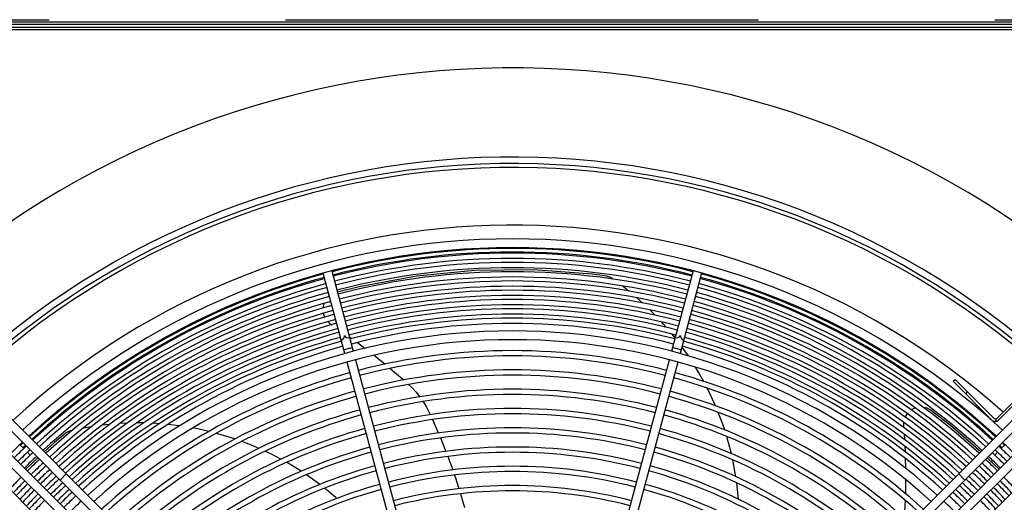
# Model space of a CAD drawing. Header units: centimetres. Extents: x -92429 to 178773, y 2337 to 428125.
# Tile 107 of 138: x 162448 to 162500, y 9440 to 9466. Entities that reach past the tile are written whole.
import ezdxf

# ---------------------------------------------------------------- set-up
doc = ezdxf.new("R2010")
doc.units = ezdxf.units.CM
doc.header["$LTSCALE"] = 50
doc.linetypes.add('DASHED', pattern=[0.75, 0.5, -0.25])
doc.layers.add('WL_urządzenia', color=1, linetype='Continuous')

msp = doc.modelspace()

# ---------------------------------------------------------------- linework, layer by layer
at = {"layer": 'WL_urządzenia', "color": 1, "linetype": 'DASHED'}
msp.add_line((162424.205, 9465.728, 2170), (162523.208, 9465.728, 2170), dxfattribs=at)
at = {"layer": 'WL_urządzenia', "color": 1, "linetype": 'Continuous'}
for p, q in [((162523.347, 9465.589, 2170), (162424.066, 9465.589, 2170)), ((162425.039, 9465.496, 2170), (162522.374, 9465.496, 2170)), ((162425.039, 9465.218, 2170), (162522.374, 9465.218, 2170)), ((162522.281, 9465.311, 2170), (162425.132, 9465.311, 2170)), ((162464.846, 9448.076, 2170), (162463.706, 9452.329, 2170)), ((162464.154, 9452.449, 2170), (162465.293, 9448.196, 2170)), ((162471.719, 9452.464, 2170), (162468.627, 9452.164, 2170)), ((162474.83, 9452.501, 2170), (162471.719, 9452.464, 2170)), ((162477.912, 9452.276, 2170), (162474.83, 9452.501, 2170)), ((162478.58, 9452.192, 2170), (162477.912, 9452.276, 2170)), ((162478.681, 9452.173, 2170), (162478.58, 9452.192, 2170)), ((162483.259, 9452.449, 2170), (162482.12, 9448.196, 2170)), ((162483.707, 9452.329, 2170), (162482.567, 9448.076, 2170)), ((162468.627, 9452.164, 2170), (162465.604, 9451.61, 2170)), ((162478.854, 9452.111, 2170), (162478.681, 9452.173, 2170)), ((162478.988, 9452.033, 2170), (162478.854, 9452.111, 2170)), ((162479.014, 9452.015, 2170), (162478.988, 9452.033, 2170)), ((162465.604, 9451.61, 2170), (162464.454, 9451.33, 2170)), ((162479.851, 9451.384, 2170), (162479.501, 9451.658, 2170)), ((162463.708, 9450.637, 2170), (162463.683, 9450.489, 2170)), ((162463.735, 9450.725, 2170), (162463.708, 9450.637, 2170)), ((162463.984, 9451.098, 2170), (162463.963, 9451.078, 2170)), ((162464.026, 9451.134, 2170), (162463.984, 9451.098, 2170)), ((162480.591, 9450.748, 2170), (162480.281, 9451.024, 2170)), ((162463.703, 9450.205, 2170), (162463.733, 9450.101, 2170)), ((162481.249, 9450.109, 2170), (162480.973, 9450.386, 2170)), ((162463.733, 9450.101, 2170), (162463.774, 9450.004, 2170)), ((162463.944, 9449.764, 2170), (162464.051, 9449.67, 2170)), ((162464.051, 9449.67, 2170), (162464.101, 9449.635, 2170)), ((162464.101, 9449.635, 2170), (162464.151, 9449.602, 2170)), ((162481.694, 9449.633, 2170), (162481.591, 9449.746, 2170)), ((162481.838, 9449.469, 2170), (162481.694, 9449.633, 2170)), ((162464.457, 9449.399, 2170), (162464.462, 9449.396, 2170)), ((162464.462, 9449.396, 2170), (162464.498, 9449.372, 2170)), ((162482.309, 9448.902, 2170), (162482.144, 9449.106, 2170)), ((162465.087, 9448.965, 2170), (162465.216, 9448.874, 2170)), ((162465.51, 9448.661, 2170), (162465.923, 9448.353, 2170)), ((162483.005, 9447.952, 2170), (162482.664, 9448.436, 2170)), ((162468.853, 9433.122, 2170), (162464.966, 9447.628, 2170)), ((162465.413, 9447.748, 2170), (162469.3, 9433.242, 2170)), ((162466.396, 9447.988, 2170), (162466.973, 9447.521, 2170)), ((162478.113, 9433.242, 2170), (162482, 9447.748, 2170)), ((162482.448, 9447.628, 2170), (162478.561, 9433.122, 2170)), ((162502.253, 9447.594, 2170), (162499.238, 9444.579, 2170)), ((162467.245, 9447.294, 2170), (162467.904, 9446.72, 2170)), ((162483.563, 9447.064, 2170), (162483.391, 9447.353, 2170)), ((162483.819, 9446.608, 2170), (162483.563, 9447.064, 2170)), ((162499.336, 9444.481, 2170), (162502.351, 9447.496, 2170)), ((162467.904, 9446.72, 2170), (162467.951, 9446.678, 2170)), ((162497.009, 9446.611, 2170), (162497.107, 9446.71, 2170)), ((162499.074, 9444.546, 2170), (162497.009, 9446.611, 2170)), ((162499.172, 9444.645, 2170), (162497.107, 9446.71, 2170)), ((162468.21, 9446.443, 2170), (162468.223, 9446.431, 2170)), ((162468.223, 9446.431, 2170), (162468.385, 9446.274, 2170)), ((162468.385, 9446.274, 2170), (162468.608, 9446.031, 2170)), ((162468.608, 9446.031, 2170), (162468.799, 9445.792, 2170)), ((162484.049, 9446.167, 2170), (162484.006, 9446.253, 2170)), ((162484.444, 9445.313, 2170), (162484.049, 9446.167, 2170)), ((162497.665, 9445.956, 2170), (162497.763, 9446.054, 2170)), ((162470.172, 9421.665, 2170), (162446.143, 9445.694, 2170)), ((162468.975, 9445.539, 2170), (162468.995, 9445.507, 2170)), ((162468.995, 9445.507, 2170), (162469.155, 9445.236, 2170)), ((162501.27, 9445.694, 2170), (162477.241, 9421.665, 2170)), ((162445.816, 9445.366, 2170), (162469.781, 9421.4, 2170)), ((162469.155, 9445.236, 2170), (162469.263, 9445.024, 2170)), ((162469.263, 9445.024, 2170), (162469.347, 9444.847, 2170)), ((162477.632, 9421.4, 2170), (162501.598, 9445.366, 2170)), ((162484.82, 9444.346, 2170), (162484.589, 9444.963, 2170)), ((162494.579, 9444.904, 2170), (162494.516, 9444.816, 2170)), ((162494.922, 9445.166, 2170), (162494.791, 9445.094, 2170)), ((162495.008, 9445.199, 2170), (162494.922, 9445.166, 2170)), ((162495.455, 9445.232, 2170), (162495.427, 9445.237, 2170)), ((162495.63, 9445.184, 2170), (162495.455, 9445.232, 2170)), ((162495.796, 9445.101, 2170), (162495.63, 9445.184, 2170)), ((162495.859, 9445.057, 2170), (162495.796, 9445.101, 2170)), ((162496.857, 9444.271, 2170), (162495.859, 9445.057, 2170)), ((162453.333, 9444.396, 2170), (162452.942, 9444.376, 2170)), ((162453.984, 9444.408, 2170), (162453.831, 9444.407, 2170)), ((162454.202, 9444.406, 2170), (162453.984, 9444.408, 2170)), ((162455.031, 9444.37, 2170), (162454.677, 9444.391, 2170)), ((162469.47, 9444.584, 2170), (162469.783, 9443.881, 2170)), ((162494.38, 9444.443, 2170), (162494.372, 9444.3, 2170)), ((162494.516, 9444.816, 2170), (162494.465, 9444.724, 2170)), ((162499.238, 9444.579, 2170), (162499.322, 9444.495, 2170)), ((162499.322, 9444.495, 2170), (162499.336, 9444.481, 2170)), ((162450.08, 9443.869, 2170), (162449.998, 9443.806, 2170)), ((162450.242, 9443.956, 2170), (162450.08, 9443.869, 2170)), ((162450.39, 9444.003, 2170), (162450.242, 9443.956, 2170)), ((162450.42, 9444.01, 2170), (162450.39, 9444.003, 2170)), ((162451.449, 9444.21, 2170), (162451.011, 9444.134, 2170)), ((162452.417, 9444.334, 2170), (162452.005, 9444.289, 2170)), ((162456.11, 9444.258, 2170), (162455.483, 9444.332, 2170)), ((162457.144, 9444.078, 2170), (162456.814, 9444.143, 2170)), ((162457.654, 9443.964, 2170), (162457.144, 9444.078, 2170)), ((162458.135, 9443.839, 2170), (162458.043, 9443.864, 2170)), ((162484.925, 9444.039, 2170), (162484.82, 9444.346, 2170)), ((162494.372, 9444.3, 2170), (162494.375, 9444.239, 2170)), ((162494.375, 9444.239, 2170), (162494.38, 9444.18, 2170)), ((162498.46, 9442.884, 2170), (162496.857, 9444.271, 2170)), ((162468.208, 9419.827, 2170), (162444.242, 9443.793, 2170)), ((162449.489, 9443.366, 2170), (162448.953, 9442.884, 2170)), ((162449.998, 9443.806, 2170), (162449.489, 9443.366, 2170)), ((162459.035, 9443.561, 2170), (162458.135, 9443.839, 2170)), ((162460.005, 9443.194, 2170), (162459.392, 9443.434, 2170)), ((162469.896, 9443.616, 2170), (162470.117, 9443.074, 2170)), ((162503.171, 9443.793, 2170), (162479.205, 9419.827, 2170)), ((162485.129, 9443.365, 2170), (162485.033, 9443.695, 2170)), ((162485.279, 9442.789, 2170), (162485.129, 9443.365, 2170)), ((162494.409, 9443.813, 2170), (162494.409, 9443.808, 2170)), ((162494.409, 9443.808, 2170), (162494.427, 9443.534, 2170)), ((162447.866, 9443.053, 2170), (162447.659, 9443.26, 2170)), ((162448.213, 9442.706, 2170), (162448.062, 9442.857, 2170)), ((162460.303, 9443.066, 2170), (162460.005, 9443.194, 2170)), ((162460.94, 9442.767, 2170), (162460.631, 9442.916, 2170)), ((162470.117, 9443.074, 2170), (162470.182, 9442.907, 2170)), ((162494.448, 9443.169, 2170), (162494.462, 9442.892, 2170)), ((162499.351, 9442.857, 2170), (162499.2, 9442.706, 2170)), ((162499.754, 9443.26, 2170), (162499.547, 9443.053, 2170)), ((162446.832, 9442.448, 2170), (162449.946, 9439.335, 2170)), ((162447.16, 9442.776, 2170), (162450.273, 9439.662, 2170)), ((162448.613, 9442.568, 2170), (162447.979, 9441.957, 2170)), ((162461.469, 9442.493, 2170), (162460.94, 9442.767, 2170)), ((162461.857, 9442.275, 2170), (162461.77, 9442.324, 2170)), ((162470.285, 9442.639, 2170), (162470.546, 9441.925, 2170)), ((162485.376, 9442.355, 2170), (162485.355, 9442.452, 2170)), ((162485.521, 9441.566, 2170), (162485.376, 9442.355, 2170)), ((162494.475, 9442.53, 2170), (162494.487, 9442.014, 2170)), ((162497.14, 9439.662, 2170), (162500.253, 9442.776, 2170)), ((162500.581, 9442.448, 2170), (162497.467, 9439.335, 2170)), ((162499.155, 9442.229, 2170), (162498.8, 9442.568, 2170)), ((162462.54, 9441.854, 2170), (162461.857, 9442.275, 2170)), ((162499.434, 9441.957, 2170), (162499.155, 9442.229, 2170)), ((162450.119, 9441.718, 2170), (162449.791, 9441.39, 2170)), ((162463.522, 9441.159, 2170), (162462.816, 9441.67, 2170)), ((162470.639, 9441.656, 2170), (162470.69, 9441.504, 2170)), ((162470.69, 9441.504, 2170), (162470.874, 9440.938, 2170)), ((162494.49, 9441.417, 2170), (162494.478, 9440.675, 2170)), ((162497.622, 9441.39, 2170), (162497.295, 9441.718, 2170)), ((162464.363, 9440.468, 2170), (162463.775, 9440.961, 2170)), ((162485.662, 9440.371, 2170), (162485.569, 9441.237, 2170)), ((162464.421, 9440.417, 2170), (162464.363, 9440.468, 2170)), ((162470.957, 9440.667, 2170), (162471.167, 9439.945, 2170)), ((162494.466, 9440.321, 2170), (162494.42, 9439.448, 2170))]:
    msp.add_line(p, q, dxfattribs=at)
for points in [[(162464.652, 9448.799, 0.407676), (162464.827, 9449.04, 0.407676), (162465.1, 9448.919)], [(162482.313, 9448.919, 0.407676), (162482.586, 9449.04, 0.407676), (162482.761, 9448.799)], [(162464.791, 9448.281, 0.037253), (162465.012, 9448.349, 0.037253), (162465.238, 9448.401)], [(162482.175, 9448.401, 0.037253), (162482.401, 9448.349, 0.037253), (162482.622, 9448.281)]]:
    msp.add_lwpolyline(points, format="xyb", dxfattribs=at)
for centre, radius, start, end in [((162473.707, 9415.902, 2170), 47.277, 49.4416, 40.5584), ((162473.707, 9415.902, 2170), 42.566, 47.9961, 42.0039), ((162473.707, 9415.902, 2170), 42.222, 48.0205, 41.9795), ((162473.707, 9415.902, 2170), 42.012, 48.0356, 41.9644), ((162473.707, 9415.902, 2170), 38.964, 48.2733, 132.6821), ((162473.707, 9415.902, 2170), 38.239, 47.362, 132.638), ((162473.707, 9415.902, 2170), 37.775, 47.3909, 132.6091), ((162473.707, 9415.902, 2170), 37.729, 75.3519, 104.6481), ((162473.707, 9415.902, 2170), 37.544, 75.3537, 104.6463), ((162473.707, 9415.902, 2170), 37.483, 75.3543, 104.6457), ((162473.707, 9415.902, 2170), 37.205, 75.3569, 104.6431), ((162473.707, 9415.902, 2170), 36.992, 75.359, 104.641), ((162473.707, 9415.902, 2170), 37.729, 105.3519, 132.6061), ((162473.707, 9415.902, 2170), 36.714, 75.3617, 104.6383), ((162473.707, 9415.902, 2170), 36.501, 75.3638, 104.6362), ((162473.707, 9415.902, 2170), 37.729, 47.3939, 74.6481), ((162473.707, 9415.902, 2170), 37.544, 105.3537, 132.5943), ((162473.707, 9415.902, 2170), 37.483, 105.3543, 132.5904), ((162473.707, 9415.902, 2170), 37.205, 105.3569, 132.5724), ((162473.707, 9415.902, 2170), 36.223, 75.3666, 104.6334), ((162473.707, 9415.902, 2170), 36.011, 75.3687, 104.6313), ((162473.707, 9415.902, 2170), 37.205, 47.4276, 74.6431), ((162473.707, 9415.902, 2170), 37.483, 47.4096, 74.6457), ((162473.707, 9415.902, 2170), 37.544, 47.4057, 74.6463), ((162473.707, 9415.902, 2170), 36.992, 105.359, 132.5584), ((162473.707, 9415.902, 2170), 36.714, 105.3617, 132.5399), ((162473.707, 9415.902, 2170), 35.732, 75.3716, 104.6284), ((162473.707, 9415.902, 2170), 35.52, 75.3738, 104.6262), ((162473.707, 9415.902, 2170), 36.714, 47.4601, 74.6383), ((162473.707, 9415.902, 2170), 36.992, 47.4416, 74.641), ((162473.707, 9415.902, 2170), 36.501, 105.3638, 132.5256), ((162473.707, 9415.902, 2170), 36.223, 105.3666, 132.5065), ((162473.707, 9415.902, 2170), 35.242, 75.3768, 104.6232), ((162473.707, 9415.902, 2170), 35.029, 75.3791, 104.6209), ((162473.707, 9415.902, 2170), 34.751, 75.3821, 104.6179), ((162473.707, 9415.902, 2170), 36.223, 47.4935, 74.6334), ((162473.707, 9415.902, 2170), 36.501, 47.4744, 74.6362), ((162473.707, 9415.902, 2170), 36.011, 105.3687, 132.4918), ((162473.707, 9415.902, 2170), 35.732, 105.3716, 132.4723), ((162473.707, 9415.902, 2170), 35.52, 105.3738, 132.4571), ((162473.707, 9415.902, 2170), 34.538, 75.3845, 104.6155), ((162473.707, 9415.902, 2170), 34.26, 75.3876, 104.6124), ((162473.707, 9415.902, 2170), 35.52, 47.5429, 74.6262), ((162473.707, 9415.902, 2170), 35.732, 47.5277, 74.6284), ((162473.707, 9415.902, 2170), 36.011, 47.5082, 74.6313), ((162473.707, 9415.902, 2170), 35.242, 105.3768, 132.4371), ((162473.707, 9415.902, 2170), 35.029, 105.3791, 132.4215), ((162473.707, 9415.902, 2170), 34.048, 75.39, 104.61), ((162473.707, 9415.902, 2170), 33.769, 75.3932, 104.6068), ((162473.707, 9415.902, 2170), 35.029, 47.5785, 74.6209), ((162473.707, 9415.902, 2170), 35.242, 47.5629, 74.6232), ((162473.707, 9415.902, 2170), 34.751, 105.3821, 132.4008), ((162473.707, 9415.902, 2170), 34.538, 105.3845, 132.3848), ((162473.707, 9415.902, 2170), 33.372, 47.7066, 132.2934), ((162473.707, 9415.902, 2170), 34.538, 47.6152, 74.6155), ((162473.707, 9415.902, 2170), 34.751, 47.5992, 74.6179), ((162473.707, 9415.902, 2170), 34.26, 105.3876, 132.3636), ((162473.707, 9415.902, 2170), 34.048, 105.39, 132.3471), ((162473.707, 9415.902, 2170), 32.908, 47.7448, 132.2552), ((162473.707, 9415.902, 2170), 34.048, 47.6529, 74.61), ((162473.707, 9415.902, 2170), 34.26, 47.6364, 74.6124), ((162473.707, 9415.902, 2170), 33.769, 105.3932, 132.3252), ((162473.707, 9415.902, 2170), 32.329, 75.4107, 104.5893), ((162473.707, 9415.902, 2170), 33.769, 47.6748, 74.6068), ((162473.707, 9415.902, 2170), 32.051, 75.4143, 104.5857), ((162473.707, 9415.902, 2170), 32.329, 105.4107, 132.206), ((162473.707, 9415.902, 2170), 31.31, 75.4241, 104.5759), ((162473.707, 9415.902, 2170), 32.329, 47.794, 74.5893), ((162473.707, 9415.902, 2170), 32.051, 105.4143, 132.1817), ((162473.707, 9415.902, 2170), 31.032, 75.4279, 104.5721), ((162473.707, 9415.902, 2170), 32.051, 47.8183, 74.5857), ((162473.707, 9415.902, 2170), 31.31, 105.4241, 132.1149), ((162473.707, 9415.902, 2170), 30.291, 75.4384, 104.5616), ((162473.707, 9415.902, 2170), 31.31, 47.8851, 74.5759), ((162473.707, 9415.902, 2170), 31.032, 105.4279, 132.0891), ((162473.707, 9415.902, 2170), 30.013, 75.4424, 104.5576), ((162473.707, 9415.902, 2170), 31.032, 47.9109, 74.5721), ((162473.707, 9415.902, 2170), 30.291, 105.4384, 132.0178), ((162473.707, 9415.902, 2170), 29.272, 75.4536, 104.5464), ((162473.707, 9415.902, 2170), 30.291, 47.9822, 74.5616), ((162473.707, 9415.902, 2170), 30.013, 105.4424, 131.9901), ((162473.707, 9415.902, 2170), 28.994, 75.458, 104.542), ((162473.707, 9415.902, 2170), 30.013, 48.0099, 74.5576), ((162499.238, 9444.71, 2170), 0.232, 225, 291.4218), ((162499.238, 9444.71, 2170), 0.0927, 225, 315), ((162473.707, 9415.902, 2170), 29.272, 105.4536, 131.9139), ((162473.707, 9415.902, 2170), 28.253, 75.47, 104.53), ((162473.707, 9415.902, 2170), 27.975, 75.4747, 104.5253), ((162473.707, 9415.902, 2170), 29.272, 48.0861, 74.5464), ((162473.707, 9415.902, 2170), 37.775, 133.3125, 136.6875), ((162473.707, 9415.902, 2170), 37.729, 133.3104, 133.5921), ((162473.707, 9415.902, 2170), 28.994, 105.458, 131.8843), ((162473.707, 9415.902, 2170), 28.994, 48.1157, 74.542), ((162473.707, 9415.902, 2170), 37.729, 46.4079, 46.6896), ((162473.707, 9415.902, 2170), 37.775, 43.3125, 46.6875), ((162473.707, 9415.902, 2170), 37.483, 133.2993, 134.6457), ((162473.707, 9415.902, 2170), 37.205, 133.2866, 134.6431), ((162473.707, 9415.902, 2170), 36.992, 133.2768, 134.641), ((162473.707, 9415.902, 2170), 37.544, 133.3021, 133.5851), ((162473.707, 9415.902, 2170), 28.253, 105.47, 131.8025), ((162473.707, 9415.902, 2170), 27.975, 105.4747, 131.7707), ((162473.707, 9415.902, 2170), 27.234, 75.4876, 104.5124), ((162473.707, 9415.902, 2170), 26.956, 75.4926, 104.5074), ((162473.707, 9415.902, 2170), 27.975, 48.2293, 74.5253), ((162473.707, 9415.902, 2170), 28.253, 48.1975, 74.53), ((162473.707, 9415.902, 2170), 36.992, 45.359, 46.7232), ((162473.707, 9415.902, 2170), 37.205, 45.3569, 46.7134), ((162473.707, 9415.902, 2170), 37.483, 45.3543, 46.7007), ((162473.707, 9415.902, 2170), 37.544, 46.4149, 46.6979), ((162473.707, 9415.902, 2170), 36.714, 133.2637, 134.6383), ((162473.707, 9415.902, 2170), 36.501, 133.2536, 134.6362), ((162473.707, 9415.902, 2170), 36.501, 45.3638, 46.7464), ((162473.707, 9415.902, 2170), 36.714, 45.3617, 46.7363), ((162473.707, 9415.902, 2170), 36.223, 133.2402, 134.6334), ((162473.707, 9415.902, 2170), 36.011, 133.2298, 134.6313), ((162473.707, 9415.902, 2170), 35.732, 133.216, 134.6284), ((162473.707, 9415.902, 2170), 35.52, 133.2053, 134.6262), ((162473.707, 9415.902, 2170), 27.234, 105.4876, 131.6827), ((162473.707, 9415.902, 2170), 26.956, 105.4926, 131.6484), ((162473.707, 9415.902, 2170), 26.215, 75.5065, 104.4935), ((162473.707, 9415.902, 2170), 25.937, 75.512, 104.488), ((162473.707, 9415.902, 2170), 26.956, 48.3516, 74.5074), ((162473.707, 9415.902, 2170), 27.234, 48.3173, 74.5124), ((162473.707, 9415.902, 2170), 35.52, 45.3738, 46.7947), ((162473.707, 9415.902, 2170), 35.732, 45.3716, 46.784), ((162473.707, 9415.902, 2170), 36.011, 45.3687, 46.7702), ((162473.707, 9415.902, 2170), 36.223, 45.3666, 46.7598), ((162473.707, 9415.902, 2170), 36.501, 135.3638, 136.7464), ((162473.707, 9415.902, 2170), 36.223, 135.3666, 136.7598), ((162473.707, 9415.902, 2170), 35.242, 133.1912, 134.6232), ((162473.707, 9415.902, 2170), 35.029, 133.1802, 134.6209), ((162473.707, 9415.902, 2170), 35.029, 45.3791, 46.8198), ((162473.707, 9415.902, 2170), 35.242, 45.3768, 46.8088), ((162473.707, 9415.902, 2170), 36.223, 43.2402, 44.6334), ((162473.707, 9415.902, 2170), 36.501, 43.2536, 44.6362), ((162473.707, 9415.902, 2170), 36.011, 135.3687, 136.7702), ((162473.707, 9415.902, 2170), 35.732, 135.3716, 136.784), ((162473.707, 9415.902, 2170), 35.52, 135.3738, 136.7947), ((162473.707, 9415.902, 2170), 34.751, 133.1656, 134.6179), ((162473.707, 9415.902, 2170), 34.538, 133.1543, 134.6155), ((162473.707, 9415.902, 2170), 34.26, 133.1393, 134.6124), ((162473.707, 9415.902, 2170), 34.048, 133.1277, 134.61), ((162473.707, 9415.902, 2170), 26.215, 105.5065, 131.5536), ((162473.707, 9415.902, 2170), 25.937, 105.512, 131.5166), ((162473.707, 9415.902, 2170), 25.196, 75.527, 104.473), ((162473.707, 9415.902, 2170), 24.918, 75.5329, 104.4671), ((162473.707, 9415.902, 2170), 25.937, 48.4834, 74.488), ((162473.707, 9415.902, 2170), 26.215, 48.4464, 74.4935), ((162473.707, 9415.902, 2170), 34.048, 45.39, 46.8723), ((162473.707, 9415.902, 2170), 34.26, 45.3876, 46.8607), ((162473.707, 9415.902, 2170), 34.538, 45.3845, 46.8457), ((162473.707, 9415.902, 2170), 34.751, 45.3821, 46.8344), ((162473.707, 9415.902, 2170), 35.52, 43.2053, 44.6262), ((162473.707, 9415.902, 2170), 35.732, 43.216, 44.6284), ((162473.707, 9415.902, 2170), 36.011, 43.2298, 44.6313), ((162473.707, 9415.902, 2170), 35.242, 135.3768, 136.8088), ((162473.707, 9415.902, 2170), 35.029, 135.3791, 136.8198), ((162473.707, 9415.902, 2170), 34.751, 135.3821, 136.8344), ((162473.707, 9415.902, 2170), 33.372, 133.0898, 136.9102), ((162473.707, 9415.902, 2170), 33.769, 133.1123, 134.6068), ((162473.707, 9415.902, 2170), 33.372, 43.0898, 46.9102), ((162473.707, 9415.902, 2170), 33.769, 45.3932, 46.8877), ((162473.707, 9415.902, 2170), 34.751, 43.1656, 44.6179), ((162473.707, 9415.902, 2170), 35.029, 43.1802, 44.6209), ((162473.707, 9415.902, 2170), 35.242, 43.1912, 44.6232)]:
    msp.add_arc(centre, radius, start, end, dxfattribs=at)

doc.saveas('drawing.dxf')
